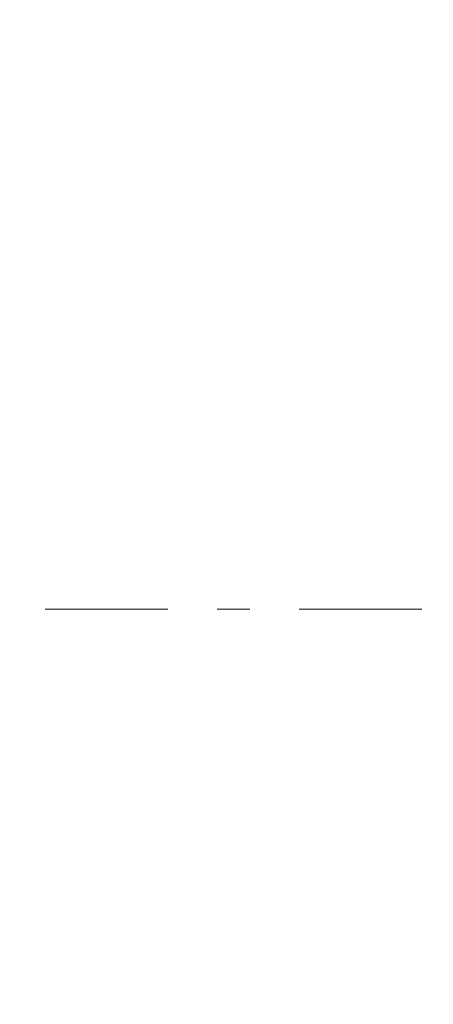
# Model space of a CAD drawing. Header units: millimetres. Extents: x 74467 to 235410, y -65 to 114857.
# Tile 78 of 256: x 82659 to 84441, y 101186 to 105423. Entities that reach past the tile are written whole.
import ezdxf
from ezdxf.enums import TextEntityAlignment as Align

# ---------------------------------------------------------------- set-up
doc = ezdxf.new("R2010")
doc.units = ezdxf.units.MM
doc.header["$MEASUREMENT"] = 0
doc.linetypes.add('Katkend topelt', pattern=[1093.611073, 529.166651, -211.666656, 141.111112, -211.666656])
doc.linetypes.add('Wipeout_Contour', pattern=[1000, 0, -1000])
doc.layers.add('00 Kunstikonkursi LÜ jaoks asendi 2D', color=7, linetype='Continuous')
doc.layers.add('00 Teljed.AR', color=7, linetype='Continuous')
doc.styles.add('GENERATED_STYLE_3', font='txt')

# ---------------------------------------------------------------- blocks, each defined once
blk = doc.blocks.new('Standard grid marker_8')
at = {"layer": '00 Teljed.AR', "color": 252, "linetype": 'Katkend topelt', "lineweight": 13, "true_color": 0x8c8d8c}
blk.add_line((1000, 0), (62198.2, 0), dxfattribs=at)
at = {"layer": '00 Teljed.AR', "color": 252, "lineweight": 13, "true_color": 0x8c8d8c, "style": 'GENERATED_STYLE_3'}
for tag, p in [('AC_MarkerText_1_0', (-200, -191.4)), ('AC_MarkerText_1_1', (63398.2, -191.4))]:
    blk.add_attdef(tag, text='', height=200, rotation=180, dxfattribs=at).set_placement(p, align=Align.TOP_CENTER)

msp = doc.modelspace()

# ---------------------------------------------------------------- wipeouts: each hides what was drawn before it
at = {"color": 254, "linetype": 'Wipeout_Contour', "lineweight": 0, "ltscale": 2114394.831306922}
msp.add_wipeout([(85800.3, 114798.7), (85283.2, 113762.1), (81457.7, 105547.9), (79754.2, 98873.6), (74745, 58252.1), (78841, 57691.9), (79724.5, 63897.4), (78115.9, 65420.5), (79009.9, 71803.1), (79406.1, 71747.7), (79876.3, 75104.9), (81262.8, 74910.7), (81927.7, 79472.6), (80911.9, 79614.8), (81132.4, 81189.5), (82153, 81046.5), (85252, 103464.9), (90613.8, 114702.2)], dxfattribs=at).dxf.layer = '00 Kunstikonkursi LÜ jaoks asendi 2D'

# ---------------------------------------------------------------- next in the draw order: block references
at = {"layer": '00 Teljed.AR', "color": 7, "linetype": 'Continuous', "lineweight": 13, "zscale": 1000, "rotation": 180}
msp.add_blockref('Standard grid marker_8', (144446.7, 102885.9), dxfattribs=at)

doc.saveas('drawing.dxf')
